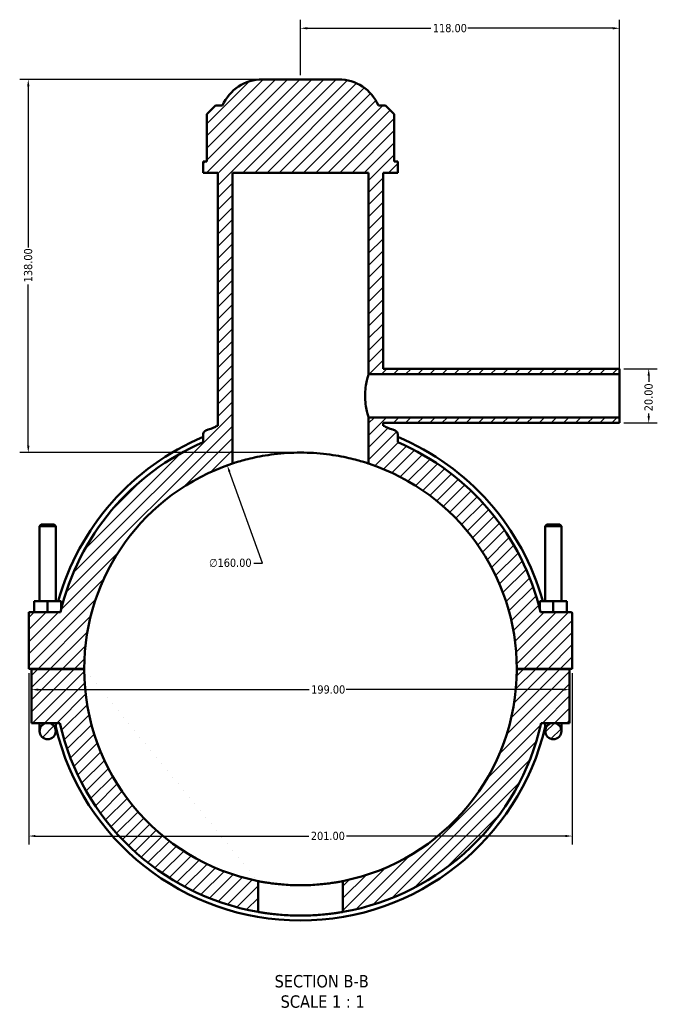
# Model space of a CAD drawing. Header units: millimetres. Extents: x 0 to 898, y -421 to 985.
# Tile 1 of 7: x 302 to 538, y -421 to -57. Entities that reach past the tile are written whole.
import ezdxf

# ---------------------------------------------------------------- set-up
doc = ezdxf.new("R2010")
doc.units = ezdxf.units.MM
for name, color, linetype, lineweight in [('Dimension (ANSI)', 7, 'Continuous', 25), ('Hatch (ANSI)', 7, 'Continuous', 18), ('Symbol (ANSI)', 7, 'Continuous', 25), ('Visible (ANSI)', 7, 'Continuous', 50)]:
    doc.layers.add(name, color=color, linetype=linetype, lineweight=lineweight)
doc.styles.add('Label Text (ANSI)', font='tahoma.ttf')
doc.styles.add('Note Text (ANSI)', font='tahoma.ttf')
doc.dimstyles.new('Default - mm (ANSI)', dxfattribs={"dimtxt": 3.048, "dimasz": 2.5, "dimexe": 3.175, "dimexo": 1.6002, "dimgap": 0.8, "dimtad": 0, "dimtoh": 1, "dimrnd": 1e-08, "dimzin": 4, "dimdsep": 46, "dimtxsty": 'Note Text (ANSI)', "dimcen": 0.09, "dimdle": 10, "dimclrd": 256, "dimclre": 256, "dimclrt": 230, "dimadec": 1, "dimazin": 1, "dimtfac": 1, "dimtofl": 0, "dimtmove": 0, "dimatfit": 3, "dimfxl": 1, "dimtolj": 1, "dimtzin": 4, "dimlwd": -1, "dimlwe": -1, "dimarcsym": 0})

# ---------------------------------------------------------------- blocks, each defined once
blk = doc.blocks.new('*D7')
at = {"layer": 'Defpoints', "color": 0, "transparency": 16777216}
for p in [(378.68, -222.18), (432.88, -372.72)]:
    blk.add_point(p, dxfattribs=at)
at = {"layer": 'Dimension (ANSI)', "transparency": 16777216}
for p, q in [((391.69, -258.3), (379.53, -224.53)), ((388.47, -258.3), (391.69, -258.3))]:
    blk.add_line(p, q, dxfattribs=at)
blk.add_arc((405.78, -297.45), 80, 109.5063, 112.0732, dxfattribs=at)
blk.add_solid([(379.92, -224.39), (379.14, -224.67), (378.68, -222.18)], dxfattribs=at)
at = {"layer": 'Dimension (ANSI)', "color": 230, "true_color": 0xff0080, "transparency": 16777216, "insert": (371.98, -256.66), "char_height": 3.048, "attachment_point": 1, "style": 'Note Text (ANSI)'}
blk.add_mtext('\\A1;∅160.00', dxfattribs=at)
blk = doc.blocks.new('*D9')
at = {"layer": 'Defpoints', "color": 0, "transparency": 16777216}
for p in [(391.67, -79.45), (305.12, -217.45), (405.78, -217.45)]:
    blk.add_point(p, dxfattribs=at)
at = {"layer": 'Dimension (ANSI)', "transparency": 16777216}
for p, q in [((390.07, -79.45), (301.94, -79.45)), ((305.12, -81.95), (305.12, -141.61)), ((305.12, -214.95), (305.12, -155.29)), ((404.18, -217.45), (301.94, -217.45))]:
    blk.add_line(p, q, dxfattribs=at)
for points in [[(304.7, -81.95), (305.53, -81.95), (305.12, -79.45)], [(304.7, -214.95), (305.53, -214.95), (305.12, -217.45)]]:
    blk.add_solid(points, dxfattribs=at)
at = {"layer": 'Dimension (ANSI)', "color": 230, "true_color": 0xff0080, "transparency": 16777216, "insert": (303.52, -154.49), "char_height": 3.048, "attachment_point": 1, "rotation": 90, "style": 'Note Text (ANSI)'}
blk.add_mtext('\\A1;138.00', dxfattribs=at)
blk = doc.blocks.new('*D10')
at = {"layer": 'Defpoints', "color": 0, "transparency": 16777216}
for p in [(523.78, -186.45), (523.78, -206.45), (534.56, -206.45)]:
    blk.add_point(p, dxfattribs=at)
at = {"layer": 'Dimension (ANSI)', "transparency": 16777216}
for p, q in [((525.38, -186.45), (537.74, -186.45)), ((534.56, -188.95), (534.56, -191.32)), ((534.56, -203.95), (534.56, -202.96)), ((525.38, -206.45), (537.74, -206.45))]:
    blk.add_line(p, q, dxfattribs=at)
for points in [[(534.14, -188.95), (534.98, -188.95), (534.56, -186.45)], [(534.14, -203.95), (534.98, -203.95), (534.56, -206.45)]]:
    blk.add_solid(points, dxfattribs=at)
at = {"layer": 'Dimension (ANSI)', "color": 230, "true_color": 0xff0080, "transparency": 16777216, "insert": (532.97, -202.16), "char_height": 3.048, "attachment_point": 1, "rotation": 90, "style": 'Note Text (ANSI)'}
blk.add_mtext('\\A1;20.00', dxfattribs=at)
blk = doc.blocks.new('*D11')
at = {"layer": 'Defpoints', "color": 0, "transparency": 16777216}
for p in [(523.78, -60.54), (405.78, -79.45), (523.78, -188.45)]:
    blk.add_point(p, dxfattribs=at)
at = {"layer": 'Dimension (ANSI)', "transparency": 16777216}
for p, q in [((405.78, -77.85), (405.78, -57.37)), ((523.78, -186.85), (523.78, -57.37)), ((408.28, -60.54), (453.94, -60.54)), ((521.28, -60.54), (467.62, -60.54))]:
    blk.add_line(p, q, dxfattribs=at)
for points in [[(408.28, -60.12), (408.28, -60.96), (405.78, -60.54)], [(521.28, -60.12), (521.28, -60.96), (523.78, -60.54)]]:
    blk.add_solid(points, dxfattribs=at)
at = {"layer": 'Dimension (ANSI)', "color": 230, "true_color": 0xff0080, "transparency": 16777216, "insert": (454.74, -58.95), "char_height": 3.048, "attachment_point": 1, "style": 'Note Text (ANSI)'}
blk.add_mtext('\\A1;118.00', dxfattribs=at)
blk = doc.blocks.new('*D12')
at = {"layer": 'Defpoints', "color": 0, "transparency": 16777216}
for p in [(305.28, -297.4), (506.28, -297.4), (506.28, -359.25)]:
    blk.add_point(p, dxfattribs=at)
at = {"layer": 'Dimension (ANSI)', "transparency": 16777216}
for p, q in [((305.28, -299), (305.28, -362.42)), ((506.28, -299), (506.28, -362.42)), ((307.78, -359.25), (408.82, -359.25)), ((503.78, -359.25), (422.74, -359.25))]:
    blk.add_line(p, q, dxfattribs=at)
for points in [[(307.78, -358.83), (307.78, -359.66), (305.28, -359.25)], [(503.78, -358.83), (503.78, -359.66), (506.28, -359.25)]]:
    blk.add_solid(points, dxfattribs=at)
at = {"layer": 'Dimension (ANSI)', "color": 230, "true_color": 0xff0080, "transparency": 16777216, "insert": (409.62, -357.66), "char_height": 3.048, "attachment_point": 1, "style": 'Note Text (ANSI)'}
blk.add_mtext('\\A1;201.00', dxfattribs=at)
blk = doc.blocks.new('*D13')
at = {"layer": 'Defpoints', "color": 0, "transparency": 16777216}
for p in [(306.28, -305.11), (505.28, -305.11), (505.28, -305.11)]:
    blk.add_point(p, dxfattribs=at)
at = {"layer": 'Dimension (ANSI)', "transparency": 16777216}
for p, q in [((308.78, -305.11), (408.94, -305.11)), ((502.78, -305.11), (422.62, -305.11))]:
    blk.add_line(p, q, dxfattribs=at)
for points in [[(308.78, -304.69), (308.78, -305.53), (306.28, -305.11)], [(502.78, -304.69), (502.78, -305.53), (505.28, -305.11)]]:
    blk.add_solid(points, dxfattribs=at)
at = {"layer": 'Dimension (ANSI)', "color": 230, "true_color": 0xff0080, "transparency": 16777216, "insert": (409.74, -303.52), "char_height": 3.048, "attachment_point": 1, "style": 'Note Text (ANSI)'}
blk.add_mtext('\\A1;199.00', dxfattribs=at)

msp = doc.modelspace()

# ---------------------------------------------------------------- hatches: boundary and pattern name
at = {"layer": 'Hatch (ANSI)'}
h = msp.add_hatch(dxfattribs=at)
h.set_pattern_fill('ANSI31', color=256, scale=25.4, style=0)
h.set_pattern_definition([(45, (0, 0), (-2.245064, 2.245064), [])])
edge = h.paths.add_edge_path()
edge.add_line((505.781, -276.449), (494.531, -276.449))
edge.add_ellipse((405.781, -297.449), major_axis=(88.749, 21), ratio=1, start_angle=0, end_angle=53.43787)
edge.add_line((441.781, -213.655), (441.781, -210.779))
edge.add_ellipse((440.181, -210.779), major_axis=(1.6, 0), ratio=1, start_angle=0, end_angle=68.35167)
edge.add_ellipse((405.781, -297.449), major_axis=(34.99, 88.158), ratio=1, start_angle=0, end_angle=2.31508)
edge.add_line((437.182, -207.95), (436.781, -207.549))
edge.add_line((436.781, -207.549), (436.381, -207.549))
edge.add_line((436.381, -207.549), (436.381, -206.449))
edge.add_line((436.381, -206.449), (523.781, -206.449))
edge.add_line((523.781, -206.449), (523.781, -204.449))
edge.add_line((523.781, -204.449), (430.981, -204.449))
edge.add_line((430.981, -204.449), (430.981, -221.522))
edge.add_ellipse((405.781, -297.449), major_axis=(25.2, 75.927), ratio=1, start_angle=288.39662, end_angle=360, ccw=False)
edge.add_line((485.781, -297.399), (506.281, -297.399))
edge.add_line((506.281, -297.399), (506.281, -276.949))
edge.add_ellipse((505.781, -276.949), major_axis=(0.5, 0), ratio=1, start_angle=0, end_angle=90)
edge = h.paths.add_edge_path()
edge.add_ellipse((405.781, -297.449), major_axis=(-88.98, -20), ratio=1, start_angle=0, end_angle=67.43214)
edge.add_line((390.101, -387.291), (390.101, -375.898))
edge.add_ellipse((405.781, -297.449), major_axis=(-15.68, -78.448), ratio=1, start_angle=281.33896, end_angle=360, ccw=False)
edge.add_line((325.781, -297.499), (306.281, -297.499))
edge.add_line((306.281, -297.499), (306.281, -317.449))
edge.add_line((306.281, -317.449), (312.281, -317.449))
edge.add_line((312.281, -317.449), (316.801, -317.449))
edge = h.paths.add_edge_path()
edge.add_ellipse((405.781, -297.449), major_axis=(15.68, -89.842), ratio=1, start_angle=0, end_angle=67.43214)
edge.add_line((494.761, -317.449), (499.281, -317.449))
edge.add_line((499.281, -317.449), (505.281, -317.449))
edge.add_line((505.281, -317.449), (505.281, -297.499))
edge.add_line((505.281, -297.499), (485.781, -297.499))
edge.add_ellipse((405.781, -297.449), major_axis=(80, -0.05), ratio=1, start_angle=281.33896, end_angle=360, ccw=False)
edge.add_line((421.461, -375.898), (421.461, -387.291))
edge = h.paths.add_edge_path()
edge.add_ellipse((312.281, -320.449), major_axis=(3, 0), ratio=1, start_angle=0, end_angle=360)
edge = h.paths.add_edge_path()
edge.add_line((419.891, -79.449), (391.672, -79.449))
edge.add_ellipse((391.672, -95.449), major_axis=(0, 16), ratio=1, start_angle=0, end_angle=66.65604)
edge.add_line((376.981, -89.109), (374.299, -89.109))
edge.add_line((374.299, -89.109), (371.099, -92.309))
edge.add_line((371.099, -92.309), (371.099, -109.809))
edge.add_line((371.099, -109.809), (369.781, -109.809))
edge.add_line((369.781, -109.809), (369.781, -113.949))
edge.add_line((369.781, -113.949), (375.181, -113.949))
edge.add_line((375.181, -113.949), (375.181, -207.549))
edge.add_line((375.181, -207.549), (374.781, -207.549))
edge.add_line((374.781, -207.549), (374.381, -207.95))
edge.add_ellipse((405.781, -297.449), major_axis=(-31.401, 89.499), ratio=1, start_angle=0, end_angle=2.31508)
edge.add_spline(control_points=[(370.791, -209.291), (370.688, -209.332), (370.59, -209.384), (370.406, -209.506), (370.32, -209.576), (370.096, -209.803), (369.98, -209.978), (369.822, -210.364), (369.781, -210.57), (369.781, -210.779)], knot_values=[-0.1913254, -0.1913254, -0.1913254, -0.1913254, -0.1581658, -0.1581658, -0.1250062, -0.1250062, -0.0625031, -0.0625031, 0, 0, 0, 0], degree=3, periodic=0)
edge.add_line((369.781, -210.779), (369.781, -213.655))
edge.add_ellipse((405.781, -297.449), major_axis=(-36, 83.794), ratio=1, start_angle=0, end_angle=53.43787)
edge.add_line((317.032, -276.449), (305.281, -276.449))
edge.add_line((305.281, -276.449), (305.281, -297.399))
edge.add_line((305.281, -297.399), (325.781, -297.399))
edge.add_ellipse((405.781, -297.449), major_axis=(-80, 0.05), ratio=1, start_angle=288.39662, end_angle=360, ccw=False)
edge.add_line((380.581, -221.522), (380.581, -113.949))
edge.add_line((380.581, -113.949), (430.981, -113.949))
edge.add_line((430.981, -113.949), (430.981, -188.449))
edge.add_line((430.981, -188.449), (523.781, -188.449))
edge.add_line((523.781, -188.449), (523.781, -186.449))
edge.add_line((523.781, -186.449), (436.381, -186.449))
edge.add_line((436.381, -186.449), (436.381, -113.949))
edge.add_line((436.381, -113.949), (441.781, -113.949))
edge.add_line((441.781, -113.949), (441.781, -109.809))
edge.add_line((441.781, -109.809), (440.463, -109.809))
edge.add_line((440.463, -109.809), (440.463, -92.309))
edge.add_line((440.463, -92.309), (437.263, -89.109))
edge.add_line((437.263, -89.109), (434.581, -89.109))
edge.add_ellipse((419.891, -95.449), major_axis=(14.69, 6.34), ratio=1, start_angle=0, end_angle=66.65604)
edge = h.paths.add_edge_path()
edge.add_ellipse((499.281, -320.449), major_axis=(3, 0), ratio=1, start_angle=0, end_angle=360)

# ---------------------------------------------------------------- linework, layer by layer
at = {"layer": 'Visible (ANSI)'}
for p, q in [((419.891, -79.449), (391.672, -79.449)), ((374.299, -89.109), (371.099, -92.309)), ((376.981, -89.109), (374.299, -89.109)), ((437.263, -89.109), (434.581, -89.109)), ((440.463, -92.309), (437.263, -89.109)), ((371.099, -92.309), (371.099, -109.809)), ((440.463, -109.809), (440.463, -92.309)), ((371.099, -109.809), (369.781, -109.809)), ((369.781, -109.809), (369.781, -113.949)), ((441.781, -109.809), (440.463, -109.809)), ((441.781, -113.949), (441.781, -109.809)), ((369.781, -113.949), (375.181, -113.949)), ((375.181, -113.949), (375.181, -207.549)), ((380.581, -221.522), (380.581, -113.949)), ((380.581, -113.949), (430.981, -113.949)), ((430.981, -113.949), (430.981, -188.449)), ((436.381, -186.449), (436.381, -113.949)), ((436.381, -113.949), (441.781, -113.949)), ((430.981, -188.449), (523.781, -188.449)), ((523.781, -186.449), (436.381, -186.449)), ((523.781, -188.449), (523.781, -186.449)), ((523.781, -204.449), (523.781, -188.449)), ((523.781, -204.449), (430.981, -204.449)), ((430.981, -204.449), (430.981, -221.522)), ((436.381, -207.549), (436.381, -206.449)), ((436.381, -206.449), (523.781, -206.449)), ((523.781, -206.449), (523.781, -204.449)), ((369.781, -210.779), (369.781, -213.655)), ((374.781, -207.549), (374.381, -207.95)), ((375.181, -207.549), (374.781, -207.549)), ((436.781, -207.549), (436.381, -207.549)), ((437.182, -207.95), (436.781, -207.549)), ((441.781, -213.655), (441.781, -210.779)), ((309.881, -244.066), (309.281, -244.666)), ((309.281, -244.666), (315.281, -244.666)), ((309.281, -244.666), (309.281, -272.449)), ((314.681, -244.066), (309.881, -244.066)), ((314.681, -244.066), (315.281, -244.666)), ((315.281, -244.666), (315.281, -272.449)), ((496.881, -244.066), (496.281, -244.666)), ((502.281, -244.666), (496.281, -244.666)), ((496.281, -272.449), (496.281, -244.666)), ((496.881, -244.066), (501.681, -244.066)), ((501.681, -244.066), (502.281, -244.666)), ((502.281, -272.449), (502.281, -244.666)), ((307.281, -276.449), (307.281, -272.449)), ((312.281, -272.449), (307.281, -272.449)), ((317.281, -272.449), (312.281, -272.449)), ((312.281, -276.449), (312.281, -272.449)), ((317.281, -275.422), (317.281, -272.449)), ((494.281, -275.422), (494.281, -272.449)), ((494.281, -272.449), (499.281, -272.449)), ((499.281, -276.449), (499.281, -272.449)), ((499.281, -272.449), (504.281, -272.449)), ((504.281, -276.449), (504.281, -272.449)), ((317.032, -276.449), (305.281, -276.449)), ((305.281, -276.449), (305.281, -297.399)), ((505.781, -276.449), (494.531, -276.449)), ((506.281, -297.399), (506.281, -276.949)), ((305.281, -297.399), (325.781, -297.399)), ((325.781, -297.499), (306.281, -297.499)), ((306.281, -297.499), (306.281, -317.449)), ((309.281, -297.399), (309.281, -297.499)), ((315.281, -297.399), (315.281, -297.499)), ((485.781, -297.399), (506.281, -297.399)), ((505.281, -297.499), (485.781, -297.499)), ((496.281, -297.499), (496.281, -297.399)), ((502.281, -297.499), (502.281, -297.399)), ((505.281, -317.449), (505.281, -297.499)), ((306.281, -317.449), (312.281, -317.449)), ((309.281, -317.449), (309.281, -320.449)), ((312.281, -317.449), (316.801, -317.449)), ((315.281, -320.449), (315.281, -317.449)), ((494.761, -317.449), (499.281, -317.449)), ((496.281, -317.449), (496.281, -320.449)), ((499.281, -317.449), (505.281, -317.449)), ((502.281, -320.449), (502.281, -317.449)), ((390.101, -387.291), (390.101, -375.898)), ((421.461, -375.898), (421.461, -387.291))]:
    msp.add_line(p, q, dxfattribs=at)
for centre in [(312.281, -320.449), (499.281, -320.449)]:
    msp.add_circle(centre, 3, dxfattribs=at)
for centre, radius, start, end in [((391.672, -95.449), 16, 90, 156.65604), ((419.891, -95.449), 16, 23.34396, 90), ((405.781, -297.449), 94.848, 109.33325, 111.64833), ((405.781, -297.449), 94.848, 68.35167, 70.66675), ((440.181, -210.779), 1.6, 0, 68.35167), ((405.781, -297.449), 93.024, 112.76777, 164.41023), ((405.781, -297.449), 91.2, 113.24956, 166.68743), ((405.781, -297.449), 93.024, 15.58977, 67.23223), ((405.781, -297.449), 91.2, 13.31257, 66.75044), ((405.781, -297.449), 80, 108.36081, 179.96419), ((405.781, -297.449), 80, 0.03581, 71.63919), ((505.781, -276.949), 0.5, 0, 90), ((405.781, -297.449), 80, 180.03581, 258.69685), ((405.781, -297.449), 80, 281.30315, 359.96419), ((405.781, -297.449), 93.024, 193.3774, 346.6226), ((405.781, -297.449), 91.2, 192.66782, 260.09996), ((405.781, -297.449), 91.2, 279.90004, 347.33218)]:
    msp.add_arc(centre, radius, start, end, dxfattribs=at)
for points, knots in [([(430.981, -188.449), (430.981, -188.449), (430.914, -188.653), (430.672, -189.472), (430.501, -190.086), (430.175, -191.499), (430, -192.394), (429.749, -194.363), (429.678, -195.437), (429.678, -196.449)], [3.6435874, 3.6435874, 3.6435874, 3.6435874, 3.9471624, 3.9471624, 4.2507373, 4.2507373, 4.554427, 4.554427, 4.8581166, 4.8581166, 4.8581166, 4.8581166]), ([(429.678, -196.449), (429.678, -197.462), (429.749, -198.536), (430, -200.505), (430.175, -201.4), (430.501, -202.812), (430.672, -203.427), (430.914, -204.246), (430.981, -204.449), (430.981, -204.449)], [0, 0, 0, 0, 0.3036896, 0.3036896, 0.6073792, 0.6073792, 0.9109542, 0.9109542, 1.2145291, 1.2145291, 1.2145291, 1.2145291]), ([(370.791, -209.291), (370.688, -209.332), (370.59, -209.384), (370.406, -209.506), (370.32, -209.576), (370.096, -209.803), (369.98, -209.978), (369.822, -210.364), (369.781, -210.57), (369.781, -210.779)], [-0.19132536, -0.19132536, -0.19132536, -0.19132536, -0.1581658, -0.1581658, -0.12500623, -0.12500623, -0.06250312, -0.06250312, 0, 0, 0, 0]), ([(430.981, -221.522), (430.981, -221.522), (430.828, -221.47), (430.184, -221.261), (429.695, -221.104), (428.406, -220.712), (427.605, -220.478), (425.759, -219.978), (424.713, -219.713), (422.488, -219.205), (421.231, -218.943), (418.489, -218.453), (417.006, -218.225), (413.904, -217.848), (412.284, -217.697), (409.019, -217.498), (407.375, -217.449), (404.188, -217.449), (402.543, -217.498), (399.278, -217.697), (397.658, -217.848), (394.557, -218.225), (393.073, -218.453), (390.332, -218.943), (389.075, -219.205), (386.849, -219.713), (385.804, -219.978), (383.957, -220.478), (383.156, -220.712), (381.867, -221.104), (381.378, -221.261), (380.735, -221.47), (380.581, -221.522), (380.581, -221.522)], [7.6505991, 7.6505991, 7.6505991, 7.6505991, 8.1288489, 8.1288489, 8.6070988, 8.6070988, 9.0853486, 9.0853486, 9.5635984, 9.5635984, 10.0416735, 10.0416735, 10.5197485, 10.5197485, 10.9978236, 10.9978236, 11.4758986, 11.4758986, 11.9539737, 11.9539737, 12.4320487, 12.4320487, 12.9101238, 12.9101238, 13.3881988, 13.3881988, 13.8664487, 13.8664487, 14.3446985, 14.3446985, 14.8229483, 14.8229483, 15.3011982, 15.3011982, 15.3011982, 15.3011982]), ([(390.101, -375.898), (390.101, -375.898), (390.196, -375.917), (390.594, -375.995), (390.897, -376.054), (391.698, -376.201), (392.196, -376.29), (393.347, -376.479), (393.999, -376.58), (395.388, -376.775), (396.173, -376.875), (397.883, -377.063), (398.808, -377.151), (400.739, -377.296), (401.747, -377.354), (403.774, -377.431), (404.794, -377.449), (406.768, -377.449), (407.788, -377.431), (409.816, -377.354), (410.823, -377.296), (412.754, -377.151), (413.679, -377.063), (415.389, -376.875), (416.174, -376.775), (417.563, -376.58), (418.216, -376.479), (419.366, -376.29), (419.864, -376.201), (420.665, -376.054), (420.968, -375.995), (421.366, -375.917), (421.461, -375.898), (421.461, -375.898)], [4.7383751, 4.7383751, 4.7383751, 4.7383751, 5.0345312, 5.0345312, 5.3306873, 5.3306873, 5.6268434, 5.6268434, 5.9229994, 5.9229994, 6.2191402, 6.2191402, 6.515281, 6.515281, 6.8114218, 6.8114218, 7.1075626, 7.1075626, 7.4037035, 7.4037035, 7.6998443, 7.6998443, 7.9959851, 7.9959851, 8.2921259, 8.2921259, 8.5882819, 8.5882819, 8.884438, 8.884438, 9.1805941, 9.1805941, 9.4767502, 9.4767502, 9.4767502, 9.4767502]), ([(421.461, -387.291), (421.461, -387.291), (421.367, -387.308), (420.969, -387.376), (420.666, -387.427), (419.865, -387.556), (419.367, -387.634), (418.216, -387.8), (417.564, -387.888), (416.174, -388.058), (415.388, -388.146), (413.678, -388.311), (412.753, -388.388), (410.822, -388.515), (409.814, -388.566), (407.787, -388.633), (406.768, -388.649), (404.795, -388.649), (403.775, -388.633), (401.748, -388.566), (400.741, -388.515), (398.81, -388.388), (397.885, -388.311), (396.174, -388.146), (395.389, -388.058), (393.999, -387.888), (393.346, -387.8), (392.196, -387.634), (391.697, -387.556), (390.897, -387.427), (390.594, -387.376), (390.196, -387.308), (390.101, -387.291), (390.101, -387.291)], [0, 0, 0, 0, 0.2959597, 0.2959597, 0.5919194, 0.5919194, 0.8878791, 0.8878791, 1.1838389, 1.1838389, 1.4797896, 1.4797896, 1.7757403, 1.7757403, 2.0716911, 2.0716911, 2.3676418, 2.3676418, 2.6635926, 2.6635926, 2.9595433, 2.9595433, 3.2554941, 3.2554941, 3.5514448, 3.5514448, 3.8474045, 3.8474045, 4.1433642, 4.1433642, 4.439324, 4.439324, 4.7352837, 4.7352837, 4.7352837, 4.7352837])]:
    msp.add_open_spline(points, degree=3, knots=knots, dxfattribs=at)

# ---------------------------------------------------------------- texts
at = {"layer": 'Symbol (ANSI)', "char_height": 4.572, "attachment_point": 7, "style": 'Label Text (ANSI)'}
for s, insert in [('SECTION B-B', (396.203, -415.306)), ('SCALE 1 : 1', (398.426, -422.819))]:
    msp.add_mtext(s, dxfattribs=dict(at, insert=insert))

# ---------------------------------------------------------------- dimensions: what is measured, and where the dimension line sits
at = {"layer": 'Dimension (ANSI)'}
for base, p1, p2, angle, override, picture, middle in [((523.781, -60.54), (405.781, -79.449), (523.781, -188.449), 180, {"dimtoh": 0, "dimdec": 2, "dimtp": 0, "dimtm": 0, "dimtdec": 2, "dimatfit": 1}, '*D11', (460.781, -60.54)), ((305.116, -217.45), (391.672, -79.449), (405.781, -217.45), 90, {"dimtoh": 0, "dimdec": 2, "dimtp": 0, "dimtm": 0, "dimtdec": 2, "dimatfit": 1}, '*D9', (305.116, -148.45)), ((534.561, -206.449), (523.781, -186.449), (523.781, -206.449), 90, {"dimtoh": 0, "dimdec": 2, "dimtp": 0, "dimtm": 0, "dimtdec": 2, "dimatfit": 1}, '*D10', (534.561, -197.14)), ((506.281, -359.247), (305.281, -297.399), (506.281, -297.399), 180, {"dimtoh": 0, "dimdec": 2, "dimtp": 0, "dimtm": 0, "dimtdec": 2, "dimatfit": 1}, '*D12', (415.781, -359.247)), ((505.281, -305.11), (306.281, -305.11), (505.281, -305.11), 180, {"dimtoh": 0, "dimdec": 2, "dimse1": 1, "dimse2": 1, "dimtp": 0, "dimtm": 0, "dimtdec": 2, "dimatfit": 1}, '*D13', (415.781, -305.11))]:
    dim = msp.add_linear_dim(base=base, p1=p1, p2=p2, angle=angle, dimstyle='Default - mm (ANSI)', override=override, dxfattribs=at)
    dim.commit()
    dim.dimension.update_dxf_attribs({"geometry": picture, "text_midpoint": middle, "dimtype": 160})
dim = msp.add_diameter_dim_2p(p1=(432.88, -372.725), p2=(378.682, -222.179), dimstyle='Default - mm (ANSI)', override={"dimtih": 1, "dimdec": 2, "dimlfac": 0.999971, "dimtp": 0, "dimtm": 0, "dimtdec": 2}, dxfattribs=at)
dim.commit()
dim.dimension.update_dxf_attribs({"geometry": '*D7', "text_midpoint": (379.826, -258.301), "dimtype": 163})

doc.saveas('drawing.dxf')
